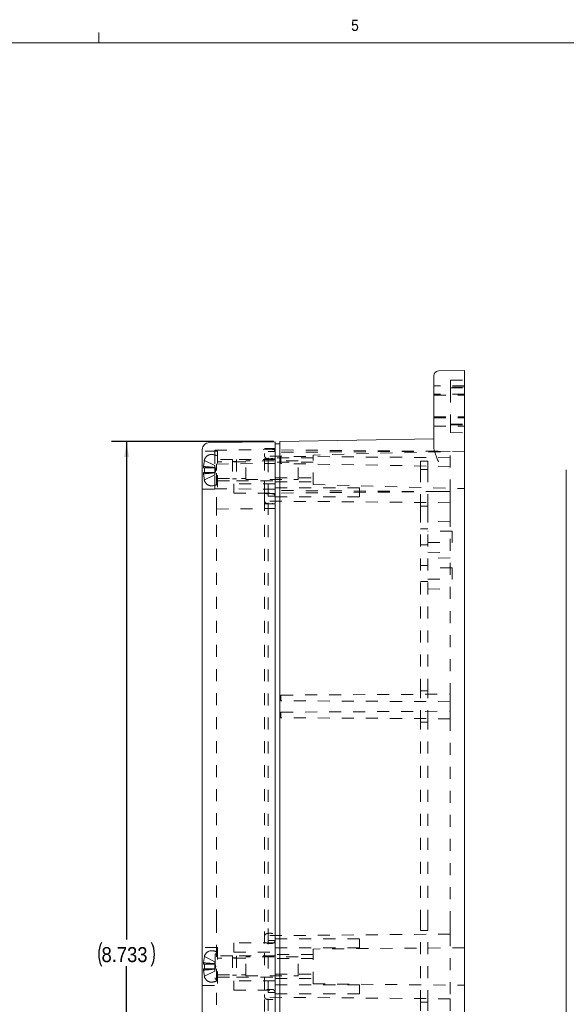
# Model space of a CAD drawing. Header units: inches. Extents: x 0.3 to 33.9, y 0.2 to 21.7.
# Tile 9 of 17: x 12.2 to 16.8, y 13.5 to 21.7. Entities that reach past the tile are written whole.
import ezdxf

# ---------------------------------------------------------------- set-up
doc = ezdxf.new("R2010")
doc.units = ezdxf.units.IN
doc.header["$MEASUREMENT"] = 0
doc.linetypes.add('SLD-Dashed', pattern=[0.075, 0.05, -0.025])
doc.linetypes.add('SLD-Solid', pattern=[0])
doc.layers.add('SLD-0', color=7, linetype='SLD-Solid')
doc.styles.add('SLDTEXTSTYLE1', font='GOTHIC.TTF', dxfattribs={"width": 0.913})
doc.dimstyles.new('SLDDIMSTYLE0', dxfattribs={"dimtxt": 0.125, "dimasz": 0.13, "dimexe": 0, "dimexo": 0.0625, "dimgap": 0.03125, "dimtad": 0, "dimtih": 1, "dimtoh": 1, "dimdec": 3, "dimrnd": 1e-09, "dimzin": 12, "dimdsep": 46, "dimtxsty": 'SLDTEXTSTYLE1', "dimsah": 1, "dimcen": 0.09, "dimadec": 0, "dimazin": 3, "dimtfac": 1, "dimtdec": 3, "dimtofl": 0, "dimtmove": 0, "dimatfit": 3, "dimfxl": 0, "dimfrac": 2, "dimtolj": 1, "dimtzin": 12, "dimarcsym": 0})

# ---------------------------------------------------------------- blocks, each defined once
blk = doc.blocks.new('*D11')
at = {"layer": 'SLD-0'}
for p, q in [((14.3455, 18.1479), (12.9952, 18.1479)), ((13.1202, 18.1479), (13.1202, 14.0066)), ((13.1202, 9.4149), (13.1202, 13.7828)), ((14.3455, 9.4149), (12.9952, 9.4149))]:
    blk.add_line(p, q, dxfattribs=at)
for centre, start, end in [((13.1108, 13.882), 153.43495, 206.56505), ((13.1296, 13.882), 333.43495, 26.56505)]:
    blk.add_arc(centre, 0.2219, start, end, dxfattribs=at)
for points in [[(13.1202, 18.1479), (13.1002, 18.0179), (13.1402, 18.0179)], [(13.1202, 9.4149), (13.1402, 9.5449), (13.1002, 9.5449)]]:
    blk.add_solid(points, dxfattribs=at)
at = {"layer": 'SLD-0', "insert": (12.9124, 13.9425, 0.0039), "char_height": 0.125, "attachment_point": 1, "style": 'SLDTEXTSTYLE1'}
blk.add_mtext('8.733', dxfattribs=at)

msp = doc.modelspace()

# ---------------------------------------------------------------- linework, layer by layer
at = {"color": 7, "linetype": 'SLD-Solid', "lineweight": 0}
for p, q in [((12.8908, 21.464), (12.8908, 21.5488)), ((0.5158, 21.464), (33.5158, 21.464))]:
    msp.add_line(p, q, dxfattribs=at)
at = {"color": 7, "linetype": 'SLD-Solid', "lineweight": 15}
for p, q in [((15.6746, 18.5814), (15.6746, 18.6953)), ((15.7133, 18.7347), (15.9305, 18.7385)), ((15.9305, 18.5926), (15.9305, 18.7385)), ((15.9305, 17.9799), (15.9305, 18.5926)), ((15.6746, 18.1001), (15.6746, 18.5814)), ((13.8086, 18.1401), (14.3561, 18.1454)), ((14.3561, 17.9094), (14.3561, 18.1454)), ((14.3561, 18.1282), (14.3955, 18.1282)), ((15.6746, 18.1703), (14.3955, 18.1479)), ((14.3955, 17.9119), (14.3955, 18.1479)), ((13.7501, 17.9094), (13.7501, 18.0811)), ((15.9305, 17.9119), (15.9305, 17.9799)), ((13.7501, 9.6534), (13.7501, 17.9094)), ((14.3561, 9.6534), (14.3561, 17.9094)), ((14.3955, 9.6509), (14.3955, 17.9119)), ((15.9305, 9.6509), (15.9305, 17.9119)), ((16.7764, 9.6509), (16.7764, 17.9119))]:
    msp.add_line(p, q, dxfattribs=at)
at = {"color": 7, "linetype": 'SLD-Dashed', "lineweight": 0}
for p, q in [((15.9305, 18.6105), (15.6746, 18.6105)), ((15.8124, 18.6577), (15.9305, 18.6597)), ((15.8124, 18.6577), (15.8124, 18.5717)), ((15.9305, 18.6007), (15.8124, 18.6027)), ((15.8124, 18.5949), (15.9305, 18.5928)), ((15.9305, 18.5416), (15.6746, 18.5416)), ((15.6746, 18.5338), (15.9305, 18.5338)), ((15.8124, 18.5717), (15.8124, 18.2688)), ((15.6746, 18.3527), (15.9305, 18.3527)), ((15.6746, 18.3448), (15.9305, 18.3448)), ((15.6746, 18.2759), (15.9305, 18.2759)), ((15.8124, 18.2915), (15.9305, 18.2936)), ((15.8124, 18.2837), (15.9305, 18.2857)), ((15.8124, 18.2218), (15.8124, 18.2688)), ((15.8124, 18.2218), (15.9305, 18.2197)), ((13.8751, 18.0669), (13.7501, 18.0669)), ((13.8551, 18.0756), (14.3561, 18.0804)), ((13.8551, 18.0756), (13.8551, 18.063)), ((13.8551, 18.063), (13.8551, 17.7675)), ((13.8751, 18.0669), (13.8751, 17.7519)), ((14.2661, 18.0898), (14.3561, 18.0898)), ((14.2661, 17.9059), (14.2661, 18.0898)), ((14.2971, 18.0659), (14.3561, 18.0659)), ((14.2971, 17.9119), (14.2971, 18.0659)), ((15.8105, 18.0127), (14.2971, 18.0259)), ((15.7095, 18.0661), (14.3561, 18.0779)), ((15.7095, 18.0661), (14.3561, 18.0582)), ((15.7095, 18.0661), (14.3561, 18.0567)), ((14.4041, 17.965), (14.4041, 18.025)), ((15.9305, 18.0679), (14.6711, 18.035)), ((14.6711, 17.7889), (14.6711, 18.035)), ((15.8105, 18.0652), (15.7095, 18.0661)), ((15.8105, 17.7316), (15.8105, 18.0652)), ((13.7674, 17.9909), (13.761, 17.9432)), ((13.761, 17.9297), (13.761, 17.9432)), ((13.7674, 17.9909), (13.8531, 17.9481)), ((13.8531, 17.9316), (13.8531, 17.9481)), ((13.8628, 17.9094), (13.8531, 17.9394)), ((13.8681, 17.9607), (14.3561, 17.9654)), ((13.8681, 17.9063), (13.8681, 17.9607)), ((14.0011, 17.9979), (13.8751, 17.9979)), ((14.1114, 17.9783), (13.8751, 17.9783)), ((14.0011, 17.9979), (14.0011, 17.8209)), ((14.0351, 17.9819), (14.0011, 17.9819)), ((14.0351, 17.9979), (14.0351, 17.8209)), ((14.3561, 17.9979), (14.0351, 17.9979)), ((14.1114, 17.8307), (14.1114, 17.9882)), ((14.5484, 17.9882), (14.1114, 17.9882)), ((14.2661, 18.0048), (14.3561, 18.0048)), ((14.6711, 18.0119), (14.3561, 18.0119)), ((14.6711, 18.0119), (14.3561, 18.0119)), ((14.6711, 17.9769), (14.3561, 17.9769)), ((15.8105, 17.9404), (14.4041, 17.965)), ((14.5484, 17.8307), (14.5484, 17.9882)), ((15.563, 17.9843), (15.6255, 17.9843)), ((15.563, 17.9119), (15.563, 17.9843)), ((15.6255, 17.9119), (15.6255, 17.9843)), ((13.761, 17.9297), (13.7674, 17.9297)), ((13.761, 17.8757), (13.761, 17.8892)), ((13.7674, 17.8892), (13.761, 17.8892)), ((13.761, 17.8757), (13.7674, 17.828)), ((13.7674, 17.9297), (13.7674, 17.8892)), ((13.7674, 17.9297), (13.8531, 17.9297)), ((13.7674, 17.8892), (13.8531, 17.8892)), ((13.7674, 17.828), (13.8531, 17.8707)), ((13.8531, 17.9297), (13.8531, 17.9316)), ((13.8531, 17.8892), (13.8531, 17.9297)), ((13.8531, 17.8794), (13.8628, 17.9094)), ((13.8531, 17.8873), (13.8531, 17.8892)), ((13.8531, 17.8707), (13.8531, 17.8873)), ((13.8681, 17.5857), (13.8681, 17.9063)), ((14.2661, 17.7148), (14.2661, 17.9059)), ((14.2971, 17.6919), (14.2971, 17.9119)), ((15.563, 17.9137), (15.6255, 17.9137)), ((15.563, 17.6103), (15.563, 17.9119)), ((15.6255, 17.6103), (15.6255, 17.9119)), ((13.8751, 17.8405), (14.1114, 17.8405)), ((13.8751, 17.8209), (14.0011, 17.8209)), ((14.0011, 17.8369), (14.0351, 17.8369)), ((14.0111, 17.7184), (14.0111, 17.7954)), ((14.3561, 17.7954), (14.0111, 17.7954)), ((14.0351, 17.8209), (14.3561, 17.8209)), ((14.1114, 17.8307), (14.5484, 17.8307)), ((14.3561, 17.847), (14.6711, 17.847)), ((14.3561, 17.8119), (14.6711, 17.8119)), ((14.3561, 17.8119), (14.6711, 17.8119)), ((14.6711, 17.7889), (15.9305, 17.7559)), ((13.7501, 17.7519), (13.8751, 17.7519)), ((13.8551, 17.7675), (13.8551, 17.7553)), ((13.8551, 17.7553), (14.3561, 17.7504)), ((14.0111, 17.7184), (14.3561, 17.7184)), ((14.2661, 17.7148), (14.3561, 17.7148)), ((14.2661, 17.6723), (14.2661, 17.7148)), ((14.2971, 17.5379), (14.2971, 17.6919)), ((14.2971, 17.6919), (14.3561, 17.6919)), ((15.0561, 17.7618), (14.3561, 17.7618)), ((15.7095, 17.7307), (14.3561, 17.7401)), ((15.7095, 17.7307), (14.3561, 17.7189)), ((15.0561, 17.6868), (15.0561, 17.7618)), ((15.8105, 17.7316), (15.8105, 17.6387)), ((14.2661, 17.6723), (14.2661, 17.5314)), ((14.2661, 17.6298), (14.3561, 17.6298)), ((15.8105, 17.6387), (14.2971, 17.6519)), ((14.3561, 17.6868), (15.0561, 17.6868)), ((15.563, 17.5379), (15.563, 17.6103)), ((15.563, 17.6103), (15.6255, 17.6103)), ((15.6255, 17.5379), (15.6255, 17.6103)), ((15.8105, 17.6387), (15.8105, 17.5379)), ((13.8681, 17.5857), (14.3561, 17.5904)), ((13.8681, 17.5314), (13.8681, 17.5857)), ((13.8681, 14.1554), (13.8681, 17.5314)), ((14.2661, 14.1554), (14.2661, 17.5314)), ((14.2971, 14.1514), (14.2971, 17.5379)), ((15.563, 16.075), (15.563, 17.5379)), ((15.6255, 16.075), (15.6255, 17.5379)), ((15.8105, 17.5379), (15.8105, 16.046)), ((15.8105, 17.486), (15.6255, 17.4812)), ((15.6255, 17.4222), (15.563, 17.4222)), ((15.8285, 17.4022), (15.6255, 17.4022)), ((15.8285, 17.3072), (15.8285, 17.4022)), ((15.563, 17.2872), (15.6255, 17.2872)), ((15.6255, 17.3072), (15.8285, 17.3072)), ((15.6255, 17.2282), (15.8105, 17.2233)), ((15.6255, 17.1174), (15.563, 17.1174)), ((15.8105, 17.1813), (15.6255, 17.1764)), ((15.8285, 17.0974), (15.6255, 17.0974)), ((15.8285, 17.0024), (15.8285, 17.0974)), ((15.563, 16.9824), (15.6255, 16.9824)), ((15.6255, 17.0024), (15.8285, 17.0024)), ((15.6255, 16.9234), (15.8105, 16.9186)), ((15.563, 16.075), (15.6255, 16.075)), ((15.563, 15.8129), (15.563, 16.075)), ((15.6255, 15.8129), (15.6255, 16.075)), ((14.4041, 16.0382), (15.8105, 16.046)), ((14.4041, 15.9912), (14.4041, 16.0382)), ((15.8105, 15.9833), (14.4041, 15.9912)), ((15.8105, 15.9833), (15.8105, 16.046)), ((15.8105, 15.9833), (15.8105, 15.9045)), ((14.4041, 15.8967), (15.8105, 15.9045)), ((14.4041, 15.8497), (14.4041, 15.8967)), ((15.8105, 15.8418), (15.8105, 15.9045)), ((15.8105, 15.8418), (14.4041, 15.8497)), ((15.563, 14.1514), (15.563, 15.8129)), ((15.563, 15.8129), (15.6255, 15.8129)), ((15.6255, 14.1514), (15.6255, 15.8129)), ((15.8105, 15.8418), (15.8105, 14.1514)), ((13.8681, 14.1011), (13.8681, 14.1554)), ((13.8681, 13.4617), (13.8681, 14.1011)), ((14.2661, 13.9721), (14.2661, 14.1554)), ((14.2971, 13.9974), (14.2971, 14.1514)), ((15.563, 14.079), (15.563, 14.1514)), ((15.6255, 14.079), (15.6255, 14.1514)), ((15.8105, 14.1514), (15.8105, 14.0506)), ((15.8105, 14.0506), (14.2971, 14.0374)), ((15.0561, 14.0099), (14.3561, 14.0099)), ((15.0561, 13.9349), (15.0561, 14.0099)), ((15.563, 14.079), (15.6255, 14.079)), ((15.563, 13.4838), (15.563, 14.079)), ((15.6255, 13.4838), (15.6255, 14.079)), ((15.8105, 14.0506), (15.8105, 13.5122)), ((13.8751, 13.9389), (13.7501, 13.9389)), ((13.8751, 13.9389), (13.8751, 13.6239)), ((14.0111, 13.9014), (14.0111, 13.9784)), ((14.3561, 13.9784), (14.0111, 13.9784)), ((14.2661, 13.5908), (14.2661, 13.9721)), ((14.2971, 13.9974), (14.3561, 13.9974)), ((14.2971, 13.5654), (14.2971, 13.9974)), ((14.3561, 13.9349), (15.0561, 13.9349)), ((15.9305, 13.9374), (14.6711, 13.9264)), ((14.6711, 13.6364), (14.6711, 13.9264)), ((13.7674, 13.8629), (13.761, 13.8152)), ((13.7674, 13.8629), (13.8531, 13.8201)), ((13.8581, 13.8874), (13.8581, 13.6754)), ((13.8681, 13.8874), (13.8581, 13.8874)), ((14.0011, 13.8699), (13.8751, 13.8699)), ((14.1114, 13.8503), (13.8751, 13.8503)), ((14.0011, 13.8699), (14.0011, 13.6929)), ((14.0351, 13.8539), (14.0011, 13.8539)), ((14.0111, 13.9014), (14.3561, 13.9014)), ((14.0351, 13.8699), (14.0351, 13.6929)), ((14.3561, 13.8699), (14.0351, 13.8699)), ((14.1114, 13.7027), (14.1114, 13.8602)), ((14.5484, 13.8602), (14.1114, 13.8602)), ((14.6711, 13.8814), (14.3561, 13.8814)), ((14.6711, 13.8814), (14.3561, 13.8814)), ((14.6711, 13.8464), (14.3561, 13.8464)), ((14.5484, 13.7027), (14.5484, 13.8602)), ((13.761, 13.8017), (13.761, 13.8152)), ((13.761, 13.8017), (13.7674, 13.8017)), ((13.761, 13.7477), (13.761, 13.7612)), ((13.7674, 13.7612), (13.761, 13.7612)), ((13.7674, 13.8017), (13.7674, 13.7612)), ((13.7674, 13.8017), (13.8531, 13.8017)), ((13.7674, 13.7612), (13.8531, 13.7612)), ((13.8531, 13.8036), (13.8531, 13.8201)), ((13.8628, 13.7814), (13.8531, 13.8114)), ((13.8531, 13.8017), (13.8531, 13.8036)), ((13.8531, 13.7612), (13.8531, 13.8017)), ((13.8531, 13.7514), (13.8628, 13.7814)), ((13.8531, 13.7593), (13.8531, 13.7612)), ((13.8531, 13.7427), (13.8531, 13.7593)), ((13.761, 13.7477), (13.7674, 13.7)), ((13.7674, 13.7), (13.8531, 13.7427)), ((13.8751, 13.7125), (14.1114, 13.7125)), ((13.8751, 13.6929), (14.0011, 13.6929)), ((14.0011, 13.7089), (14.0351, 13.7089)), ((14.0351, 13.6929), (14.3561, 13.6929)), ((14.1114, 13.7027), (14.5484, 13.7027)), ((14.3561, 13.7165), (14.6711, 13.7165)), ((14.3561, 13.6814), (14.6711, 13.6814)), ((14.3561, 13.6814), (14.6711, 13.6814)), ((13.7501, 13.6239), (13.8751, 13.6239)), ((13.8581, 13.6754), (13.8681, 13.6754)), ((14.0111, 13.6614), (14.0111, 13.5844)), ((14.3561, 13.6614), (14.0111, 13.6614)), ((15.0561, 13.6279), (14.3561, 13.6279)), ((14.6711, 13.6364), (15.9305, 13.6254)), ((15.0561, 13.6279), (15.0561, 13.5529)), ((14.0111, 13.5844), (14.3561, 13.5844)), ((14.2661, 13.4074), (14.2661, 13.5908)), ((14.2971, 13.4114), (14.2971, 13.5654)), ((14.2971, 13.5654), (14.3561, 13.5654)), ((15.8105, 13.5122), (14.2971, 13.5254)), ((14.3561, 13.5529), (15.0561, 13.5529)), ((15.563, 13.4114), (15.563, 13.4838)), ((15.563, 13.4838), (15.6255, 13.4838)), ((15.6255, 13.4114), (15.6255, 13.4838)), ((15.8105, 13.5122), (15.8105, 13.4114))]:
    msp.add_line(p, q, dxfattribs=at)
at = {"color": 7, "linetype": 'SLD-Solid', "lineweight": 15}
for centre, radius, start in [((15.714, 18.6953), 0.0394, 91), ((13.8091, 18.0811), 0.059, 90.554)]:
    msp.add_arc(centre, radius, start, 180, dxfattribs=at)
at = {"color": 7, "linetype": 'SLD-Dashed', "lineweight": 0}
for centre, radius, start, end in [((13.8254, 17.9809), 0.0591, 90, 160.97383), ((13.8254, 17.9293), 0.1106, 63.285, 90), ((13.9184, 17.9488), 0.1575, 160.97383, 164.44513), ((13.9184, 17.8701), 0.1575, 195.56925, 199.02617), ((13.8254, 17.838), 0.0591, 199.02617, 270), ((13.8254, 17.8896), 0.1106, 270, 296.715), ((13.9184, 13.8208), 0.1575, 160.97383, 164.44513), ((13.8254, 13.8529), 0.0591, 90, 160.97383), ((13.8254, 13.8013), 0.1106, 63.285, 90), ((13.9184, 13.7421), 0.1575, 195.56925, 199.02617), ((13.8254, 13.71), 0.0591, 199.02617, 270), ((13.8254, 13.7616), 0.1106, 270, 296.715)]:
    msp.add_arc(centre, radius, start, end, dxfattribs=at)
at = {"color": 7, "linetype": 'SLD-Solid', "lineweight": 15}
msp.add_open_spline([(15.6746, 18.1001), (15.6746, 18.0915), (15.6762, 18.0824), (15.681, 18.0634), (15.6843, 18.0534), (15.6916, 18.033), (15.6956, 18.0226), (15.7021, 18.0066), (15.7043, 18.0011), (15.7087, 17.9902), (15.711, 17.9845), (15.7133, 17.979)], degree=3, knots=[0, 0, 0, 0, 0.25, 0.25, 0.5, 0.5, 0.75, 0.75, 0.875, 0.875, 1, 1, 1, 1], dxfattribs=at)
at = {"color": 7, "linetype": 'SLD-Dashed', "lineweight": 0}
for points, knots in [([(14.3561, 18.0473), (14.3561, 18.0557), (14.3561, 18.0663), (14.3516, 18.0781), (14.3472, 18.0835), (14.3402, 18.0872), (14.3279, 18.0895), (14.3126, 18.09), (14.2964, 18.0895), (14.2838, 18.0873), (14.2744, 18.0822), (14.2687, 18.0732), (14.2664, 18.0613), (14.2662, 18.0524), (14.2661, 18.0473)], [0, 0, 0, 0, 0.166582, 0.211463, 0.251088, 0.303263, 0.367196, 0.503142, 0.610338, 0.692701, 0.757709, 0.820899, 0.898366, 1, 1, 1, 1]), ([(14.2661, 18.0473), (14.2662, 18.0422), (14.2664, 18.0333), (14.2687, 18.0214), (14.2744, 18.0124), (14.2838, 18.0073), (14.2964, 18.0051), (14.314, 18.0046), (14.33, 18.0049), (14.3421, 18.0083), (14.3481, 18.0119), (14.3527, 18.0182), (14.356, 18.0304), (14.3561, 18.0404), (14.3561, 18.0473)], [0, 0, 0, 0, 0.101625, 0.179085, 0.242269, 0.307272, 0.389628, 0.496814, 0.661931, 0.708473, 0.748858, 0.799828, 0.861633, 1, 1, 1, 1]), ([(13.761, 17.9397), (13.7836, 17.9378), (13.8143, 17.9352), (13.845, 17.9323), (13.8531, 17.9316)], [0, 0, 0, 0, 0.73688, 1, 1, 1, 1]), ([(13.8531, 17.8873), (13.8345, 17.8856), (13.8038, 17.8828), (13.773, 17.8802), (13.761, 17.8791)], [0, 0, 0, 0, 0.606637, 1, 1, 1, 1]), ([(14.3561, 17.6723), (14.3561, 17.6807), (14.3561, 17.6913), (14.3516, 17.7031), (14.3472, 17.7085), (14.3402, 17.7122), (14.3279, 17.7145), (14.3126, 17.715), (14.2964, 17.7145), (14.2838, 17.7123), (14.2744, 17.7072), (14.2687, 17.6982), (14.2664, 17.6863), (14.2662, 17.6774), (14.2661, 17.6723)], [0, 0, 0, 0, 0.166582, 0.211463, 0.251088, 0.303263, 0.367196, 0.503142, 0.610338, 0.692701, 0.757709, 0.820899, 0.898366, 1, 1, 1, 1]), ([(14.2661, 17.6723), (14.2662, 17.6672), (14.2664, 17.6583), (14.2687, 17.6464), (14.2744, 17.6374), (14.2838, 17.6323), (14.2964, 17.6301), (14.314, 17.6296), (14.33, 17.6299), (14.3421, 17.6333), (14.3481, 17.6369), (14.3527, 17.6432), (14.356, 17.6554), (14.3561, 17.6654), (14.3561, 17.6723)], [0, 0, 0, 0, 0.1016255, 0.1790853, 0.2422694, 0.3072719, 0.3896277, 0.4968139, 0.6619311, 0.7084728, 0.7488583, 0.7998277, 0.8616335, 1, 1, 1, 1]), ([(14.2661, 14.0146), (14.2662, 14.0196), (14.2664, 14.0285), (14.2687, 14.0404), (14.2744, 14.0494), (14.2838, 14.0546), (14.2964, 14.0568), (14.314, 14.0572), (14.33, 14.057), (14.3421, 14.0536), (14.3481, 14.05), (14.3527, 14.0436), (14.356, 14.0314), (14.3561, 14.0214), (14.3561, 14.0146)], [0, 0, 0, 0, 0.1016255, 0.1790853, 0.2422694, 0.3072719, 0.3896277, 0.4968139, 0.6619311, 0.7084728, 0.7488583, 0.7998277, 0.8616335, 1, 1, 1, 1]), ([(14.3561, 14.0146), (14.3561, 14.0062), (14.3561, 13.9955), (14.3516, 13.9837), (14.3472, 13.9784), (14.3402, 13.9747), (14.3279, 13.9723), (14.3126, 13.9719), (14.2964, 13.9723), (14.2838, 13.9745), (14.2744, 13.9797), (14.2687, 13.9887), (14.2664, 14.0006), (14.2662, 14.0095), (14.2661, 14.0146)], [0, 0, 0, 0, 0.166582, 0.211463, 0.251088, 0.303263, 0.367196, 0.503142, 0.610338, 0.692701, 0.757709, 0.820899, 0.898366, 1, 1, 1, 1]), ([(13.761, 13.8117), (13.7836, 13.8098), (13.8143, 13.8072), (13.845, 13.8043), (13.8531, 13.8036)], [0, 0, 0, 0, 0.73688, 1, 1, 1, 1]), ([(13.8531, 13.7593), (13.8345, 13.7576), (13.8038, 13.7548), (13.773, 13.7522), (13.761, 13.7511)], [0, 0, 0, 0, 0.606637, 1, 1, 1, 1]), ([(14.3561, 13.5483), (14.3561, 13.5567), (14.3561, 13.5673), (14.3516, 13.5791), (14.3472, 13.5845), (14.3402, 13.5882), (14.3279, 13.5906), (14.3126, 13.591), (14.2964, 13.5905), (14.2838, 13.5883), (14.2744, 13.5832), (14.2687, 13.5742), (14.2664, 13.5623), (14.2662, 13.5534), (14.2661, 13.5483)], [0, 0, 0, 0, 0.166582, 0.211463, 0.251088, 0.303263, 0.367196, 0.503142, 0.610338, 0.692701, 0.757709, 0.820899, 0.898366, 1, 1, 1, 1]), ([(14.2661, 13.5483), (14.2662, 13.5433), (14.2664, 13.5344), (14.2687, 13.5224), (14.2744, 13.5135), (14.2838, 13.5083), (14.2964, 13.5061), (14.314, 13.5057), (14.33, 13.5059), (14.3421, 13.5093), (14.3481, 13.5129), (14.3527, 13.5192), (14.356, 13.5314), (14.3561, 13.5414), (14.3561, 13.5483)], [0, 0, 0, 0, 0.101625, 0.179085, 0.242269, 0.307272, 0.389628, 0.496814, 0.661931, 0.708473, 0.748858, 0.799828, 0.861633, 1, 1, 1, 1])]:
    msp.add_open_spline(points, degree=3, knots=knots, dxfattribs=at)
msp.add_open_spline([(15.8105, 17.7316), (15.7769, 17.7313), (15.7432, 17.731), (15.7095, 17.7307)], degree=3, dxfattribs=at)

# ---------------------------------------------------------------- texts
at = {"color": 7, "linetype": 'Continuous', "lineweight": 0, "insert": (14.9877, 21.6564), "char_height": 0.0937, "attachment_point": 1, "style": 'SLDTEXTSTYLE1'}
msp.add_mtext('5', dxfattribs=at)

# ---------------------------------------------------------------- dimensions: what is measured, and where the dimension line sits
at = {"layer": 'SLD-0'}
dim = msp.add_linear_dim(base=(13.1202, 18.1479), p1=(14.3955, 9.4149), p2=(14.3955, 18.1479), angle=90, text='(<>)', dimstyle='SLDDIMSTYLE0', dxfattribs=at)
dim.commit()
dim.dimension.update_dxf_attribs({"geometry": '*D11', "text_midpoint": (13.1202, 13.8947), "dimtype": 160})

doc.saveas('drawing.dxf')
